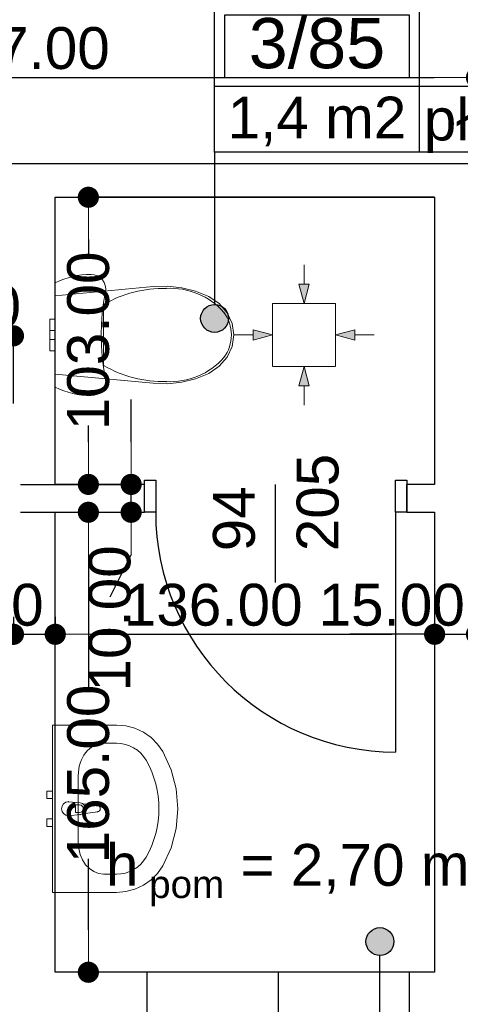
# Model space of a CAD drawing. Header units: millimetres. Extents: x -175445 to -20415, y -559200 to 231527.
# Tile 206 of 256: x -93108 to -91529, y -104452 to -100920. Entities that reach past the tile are written whole.
import ezdxf
from ezdxf.enums import TextEntityAlignment as Align

# ---------------------------------------------------------------- set-up
doc = ezdxf.new("R2010")
doc.units = ezdxf.units.MM
doc.header["$MEASUREMENT"] = 0
for name, color, linetype in [('Drzwi', 7, 'Continuous'), ('Linia', 7, 'Continuous'), ('Obiekt', 7, 'Continuous'), ('Polilinia', 7, 'Continuous'), ('Strefa', 7, 'Continuous'), ('Tekst', 7, 'Continuous'), ('Wymiary', 63, 'Continuous'), ('Ściana', 7, 'Continuous')]:
    doc.layers.add(name, color=color, linetype=linetype)
doc.styles.add('Arial', font='txt')
doc.styles.add('Times new roman', font='txt')
doc.dimstyles.new('GENERATED_STYLE__1', dxfattribs={"dimtxt": 150, "dimasz": 152, "dimexe": 0.18, "dimexo": 0, "dimgap": 0.09, "dimtad": 1, "dimtih": 1, "dimtoh": 1, "dimlfac": 0.1, "dimzin": 0, "dimdsep": 46, "dimtxsty": 'Arial', "dimblk": 'ARROWHEAD_11', "dimblk1": 'ARROWHEAD_11', "dimblk2": 'ARROWHEAD_11', "dimcen": 0.09, "dimclrd": 114, "dimclre": 114, "dimclrt": 114, "dimazin": 0, "dimtfac": 1, "dimtdec": 4, "dimtmove": 0, "dimatfit": 3, "dimfxl": 1, "dimtolj": 1, "dimtzin": 0, "dimarcsym": 0})
doc.dimstyles.new('GENERATED_STYLE__3', dxfattribs={"dimtxt": 150, "dimasz": 152, "dimexe": 0.18, "dimexo": 0, "dimgap": 0.09, "dimtad": 1, "dimlfac": 0.1, "dimzin": 0, "dimdsep": 46, "dimtxsty": 'Arial', "dimblk": 'ARROWHEAD_11', "dimblk1": 'ARROWHEAD_11', "dimblk2": 'ARROWHEAD_11', "dimcen": 0.09, "dimclrd": 114, "dimclre": 114, "dimclrt": 114, "dimazin": 0, "dimtfac": 1, "dimtdec": 4, "dimtmove": 2, "dimatfit": 3, "dimfxl": 1, "dimtolj": 1, "dimtzin": 0, "dimarcsym": 0})

# ---------------------------------------------------------------- blocks, each defined once
blk = doc.blocks.new('WC_3_85_86', base_point=(-85982.8, 27757.3))
at = {"layer": 'Strefa'}
for p, q in [((-86716.9, 28040.2), (-84774.7, 28040.2)), ((-86716.9, 27521.6), (-86716.9, 28040.2)), ((-86680.2, 28014.2), (-86019.5, 28014.2)), ((-86680.2, 27788), (-86680.2, 28014.2)), ((-86019.5, 28014.2), (-86019.5, 27788)), ((-85982.8, 28040.2), (-85982.8, 27521.6)), ((-84774.7, 28040.2), (-84774.7, 27521.6)), ((-86019.5, 27788), (-86680.2, 27788)), ((-86716.9, 27757.3), (-84774.7, 27757.3)), ((-84774.7, 27521.6), (-86716.9, 27521.6))]:
    blk.add_line(p, q, dxfattribs=at)
at = {"layer": 'Strefa', "style": 'Arial'}
for tag, height, p in [('ROOM_NUMBER', 180, (-86349.9, 27912.2)), ('ROOM_NAME', 150, (-85378.7, 27906.1)), ('floor_f', 150, (-85378.7, 27638.2)), ('ROOM_CALC_AREA', 150, (-86349.9, 27645.3))]:
    blk.add_attdef(tag, text='', height=height, dxfattribs=at).set_placement(p, align=Align.MIDDLE_CENTER)
blk = doc.blocks.new('ARROWHEAD_11')
at = {"color": 0, "linetype": 'Continuous', "lineweight": 0}
blk.add_line((0, 0), (-1, 0), dxfattribs=at)
at = {"color": 0, "linetype": 'Continuous', "lineweight": 0, "const_width": 0.25, "flags": 128}
blk.add_lwpolyline([(-0.125, 0, 1), (0.125, 0, 1)], format="xyb", close=True, dxfattribs=at)
blk = doc.blocks.new('*D3323')
at = {"layer": 'Defpoints', "color": 0}
for p in [(-93105.7, -102686.6), (-92862.1, -102686.6), (-91620.7, -104336.6)]:
    blk.add_point(p, dxfattribs=at)
at = {"layer": 'Wymiary', "color": 114, "lineweight": -2}
for p, q in [((-93105.7, -102686.6), (-92861.9, -102686.6)), ((-92862.1, -102838.6), (-92862.1, -103321.3)), ((-92862.1, -104184.6), (-92862.1, -103929.6)), ((-91620.7, -104336.6), (-92862.2, -104336.6))]:
    blk.add_line(p, q, dxfattribs=at)
at = {"layer": 'Wymiary', "color": 114, "lineweight": -2, "xscale": 152, "yscale": 152, "zscale": 152}
for p, rotation in [((-92862.1, -102686.6), 90), ((-92862.1, -104336.6), 270)]:
    blk.add_blockref('ARROWHEAD_11', p, dxfattribs=dict(at, rotation=rotation))
at = {"layer": 'Wymiary', "color": 114, "lineweight": 13, "insert": (-92862.1, -103625.4), "char_height": 150, "attachment_point": 5, "rotation": 90, "style": 'Arial'}
blk.add_mtext('\\A1;165.00', dxfattribs=at)
blk = doc.blocks.new('*D3324')
at = {"layer": 'Defpoints', "color": 0}
for p in [(-93105.7, -102586.6), (-92708.7, -102586.6), (-93105.7, -102686.6)]:
    blk.add_point(p, dxfattribs=at)
at = {"layer": 'Wymiary', "color": 114, "lineweight": -2}
for p, q in [((-92708.7, -102434.6), (-92708.7, -102282.6)), ((-93105.7, -102586.6), (-92708.5, -102586.6)), ((-92708.7, -102686.6), (-92708.7, -102586.6)), ((-93105.7, -102686.6), (-92708.5, -102686.6)), ((-92708.7, -102838.6), (-92785.4, -102990.6))]:
    blk.add_line(p, q, dxfattribs=at)
at = {"layer": 'Wymiary', "color": 114, "lineweight": -2, "xscale": 152, "yscale": 152, "zscale": 152}
for p, rotation in [((-92708.7, -102586.6), 270), ((-92708.7, -102686.6), 90)]:
    blk.add_blockref('ARROWHEAD_11', p, dxfattribs=dict(at, rotation=rotation))
at = {"layer": 'Wymiary', "color": 114, "lineweight": 13, "insert": (-92785.4, -103067.3), "char_height": 150, "attachment_point": 5, "rotation": 90, "style": 'Arial'}
blk.add_mtext('\\A1;10.00', dxfattribs=at)
blk = doc.blocks.new('*D3325')
at = {"layer": 'Defpoints', "color": 0}
for p in [(-92862.1, -101556.6), (-91620.7, -101556.6), (-93105.7, -102586.6)]:
    blk.add_point(p, dxfattribs=at)
at = {"layer": 'Wymiary', "color": 114, "lineweight": -2}
for p, q in [((-91620.7, -101556.6), (-92862.2, -101556.6)), ((-92862.1, -101708.6), (-92862.1, -101767.5)), ((-92862.1, -102434.6), (-92862.1, -102375.7)), ((-93105.7, -102586.6), (-92861.9, -102586.6))]:
    blk.add_line(p, q, dxfattribs=at)
at = {"layer": 'Wymiary', "color": 114, "lineweight": -2, "xscale": 152, "yscale": 152, "zscale": 152}
for p, rotation in [((-92862.1, -101556.6), 90), ((-92862.1, -102586.6), 270)]:
    blk.add_blockref('ARROWHEAD_11', p, dxfattribs=dict(at, rotation=rotation))
at = {"layer": 'Wymiary', "color": 114, "lineweight": 13, "insert": (-92862.1, -102071.6), "char_height": 150, "attachment_point": 5, "rotation": 90, "style": 'Arial'}
blk.add_mtext('\\A1;103.00', dxfattribs=at)
blk = doc.blocks.new('*D3333')
at = {"layer": 'Defpoints', "color": 0}
for p in [(-93130.7, -102053.7), (-93600.7, -102296.6), (-93130.7, -102296.6)]:
    blk.add_point(p, dxfattribs=at)
at = {"layer": 'Wymiary', "color": 114, "lineweight": -2}
for p, q in [((-93600.7, -102296.6), (-93600.7, -102053.5)), ((-93448.7, -102053.7), (-93282.7, -102053.7)), ((-93130.7, -102296.6), (-93130.7, -102053.5))]:
    blk.add_line(p, q, dxfattribs=at)
at = {"layer": 'Wymiary', "color": 114, "lineweight": -2, "xscale": 152, "yscale": 152, "zscale": 152, "rotation": 180}
blk.add_blockref('ARROWHEAD_11', (-93600.7, -102053.7), dxfattribs=at)
at = {"layer": 'Wymiary', "color": 114, "lineweight": -2, "xscale": 152, "yscale": 152, "zscale": 152}
blk.add_blockref('ARROWHEAD_11', (-93130.7, -102053.7), dxfattribs=at)
at = {"layer": 'Wymiary', "color": 114, "lineweight": 13, "insert": (-93365.7, -101948.7), "char_height": 150, "attachment_point": 5, "style": 'Arial'}
blk.add_mtext('\\A1;47.00', dxfattribs=at)
blk = doc.blocks.new('*D3721')
at = {"layer": 'Defpoints', "color": 0}
for p in [(-91470.7, -101127.4), (-94740.7, -101436.6), (-91470.7, -101436.6)]:
    blk.add_point(p, dxfattribs=at)
at = {"layer": 'Wymiary', "color": 114, "lineweight": -2}
for p, q in [((-94740.7, -101436.6), (-94740.7, -101127.2)), ((-94588.7, -101127.4), (-91622.7, -101127.4)), ((-91470.7, -101436.6), (-91470.7, -101127.2))]:
    blk.add_line(p, q, dxfattribs=at)
at = {"layer": 'Wymiary', "color": 114, "lineweight": -2, "xscale": 152, "yscale": 152, "zscale": 152, "rotation": 180}
blk.add_blockref('ARROWHEAD_11', (-94740.7, -101127.4), dxfattribs=at)
at = {"layer": 'Wymiary', "color": 114, "lineweight": -2, "xscale": 152, "yscale": 152, "zscale": 152}
blk.add_blockref('ARROWHEAD_11', (-91470.7, -101127.4), dxfattribs=at)
at = {"layer": 'Wymiary', "color": 114, "lineweight": 13, "insert": (-93105.7, -101022.4), "char_height": 150, "attachment_point": 5, "style": 'Arial'}
blk.add_mtext('\\A1;327.00', dxfattribs=at)
blk = doc.blocks.new('*D3732')
at = {"layer": 'Defpoints', "color": 0}
for p in [(-94740.7, -103061.6), (-93130.7, -103061.6), (-93130.7, -103124.3)]:
    blk.add_point(p, dxfattribs=at)
at = {"layer": 'Wymiary', "color": 114, "lineweight": -2}
for p, q in [((-94740.7, -103061.6), (-94740.7, -103124.5)), ((-93130.7, -103061.6), (-93130.7, -103124.5)), ((-94588.7, -103124.3), (-93282.7, -103124.3))]:
    blk.add_line(p, q, dxfattribs=at)
at = {"layer": 'Wymiary', "color": 114, "lineweight": -2, "xscale": 152, "yscale": 152, "zscale": 152, "rotation": 180}
blk.add_blockref('ARROWHEAD_11', (-94740.7, -103124.3), dxfattribs=at)
at = {"layer": 'Wymiary', "color": 114, "lineweight": -2, "xscale": 152, "yscale": 152, "zscale": 152}
blk.add_blockref('ARROWHEAD_11', (-93130.7, -103124.3), dxfattribs=at)
at = {"layer": 'Wymiary', "color": 114, "lineweight": 13, "insert": (-94049.6, -103019.3), "char_height": 150, "attachment_point": 5, "style": 'Arial'}
blk.add_mtext('\\A1;161.00', dxfattribs=at)
blk = doc.blocks.new('*D3733')
at = {"layer": 'Defpoints', "color": 0}
for p in [(-93130.7, -103061.6), (-92980.7, -103061.6), (-92980.7, -103124.3)]:
    blk.add_point(p, dxfattribs=at)
at = {"layer": 'Wymiary', "color": 114, "lineweight": -2}
for p, q in [((-93130.7, -103061.6), (-93130.7, -103124.5)), ((-92980.7, -103061.6), (-92980.7, -103124.5)), ((-93282.7, -103124.3), (-93434.7, -103124.3)), ((-93130.7, -103124.3), (-92980.7, -103124.3)), ((-92828.7, -103124.3), (-92676.7, -103124.3))]:
    blk.add_line(p, q, dxfattribs=at)
at = {"layer": 'Wymiary', "color": 114, "lineweight": -2, "xscale": 152, "yscale": 152, "zscale": 152}
blk.add_blockref('ARROWHEAD_11', (-93130.7, -103124.3), dxfattribs=at)
at = {"layer": 'Wymiary', "color": 114, "lineweight": -2, "xscale": 152, "yscale": 152, "zscale": 152, "rotation": 180}
blk.add_blockref('ARROWHEAD_11', (-92980.7, -103124.3), dxfattribs=at)
at = {"layer": 'Wymiary', "color": 114, "lineweight": 13, "insert": (-93284.6, -103019.3), "char_height": 150, "attachment_point": 5, "style": 'Arial'}
blk.add_mtext('\\A1;15.00', dxfattribs=at)
blk = doc.blocks.new('*D3734')
at = {"layer": 'Defpoints', "color": 0}
for p in [(-92980.7, -103061.6), (-91620.7, -103061.6), (-91620.7, -103124.3)]:
    blk.add_point(p, dxfattribs=at)
at = {"layer": 'Wymiary', "color": 114, "lineweight": -2}
for p, q in [((-92980.7, -103061.6), (-92980.7, -103124.5)), ((-91620.7, -103061.6), (-91620.7, -103124.5)), ((-92828.7, -103124.3), (-91772.7, -103124.3))]:
    blk.add_line(p, q, dxfattribs=at)
at = {"layer": 'Wymiary', "color": 114, "lineweight": -2, "xscale": 152, "yscale": 152, "zscale": 152, "rotation": 180}
blk.add_blockref('ARROWHEAD_11', (-92980.7, -103124.3), dxfattribs=at)
at = {"layer": 'Wymiary', "color": 114, "lineweight": -2, "xscale": 152, "yscale": 152, "zscale": 152}
blk.add_blockref('ARROWHEAD_11', (-91620.7, -103124.3), dxfattribs=at)
at = {"layer": 'Wymiary', "color": 114, "lineweight": 13, "insert": (-92414.6, -103019.3), "char_height": 150, "attachment_point": 5, "style": 'Arial'}
blk.add_mtext('\\A1;136.00', dxfattribs=at)
blk = doc.blocks.new('*D3735')
at = {"layer": 'Defpoints', "color": 0}
for p in [(-91620.7, -103061.6), (-91470.7, -103061.6), (-91470.7, -103124.3)]:
    blk.add_point(p, dxfattribs=at)
at = {"layer": 'Wymiary', "color": 114, "lineweight": -2}
for p, q in [((-91620.7, -103061.6), (-91620.7, -103124.5)), ((-91470.7, -103061.6), (-91470.7, -103124.5)), ((-91772.7, -103124.3), (-91924.7, -103124.3)), ((-91620.7, -103124.3), (-91470.7, -103124.3)), ((-91318.7, -103124.3), (-91166.7, -103124.3))]:
    blk.add_line(p, q, dxfattribs=at)
at = {"layer": 'Wymiary', "color": 114, "lineweight": -2, "xscale": 152, "yscale": 152, "zscale": 152}
blk.add_blockref('ARROWHEAD_11', (-91620.7, -103124.3), dxfattribs=at)
at = {"layer": 'Wymiary', "color": 114, "lineweight": -2, "xscale": 152, "yscale": 152, "zscale": 152, "rotation": 180}
blk.add_blockref('ARROWHEAD_11', (-91470.7, -103124.3), dxfattribs=at)
at = {"layer": 'Wymiary', "color": 114, "lineweight": 13, "insert": (-91774.6, -103019.3), "char_height": 150, "attachment_point": 5, "style": 'Arial'}
blk.add_mtext('\\A1;15.00', dxfattribs=at)
blk = doc.blocks.new('*D3736')
at = {"layer": 'Defpoints', "color": 0}
for p in [(-91370.7, -102716.6), (-91470.7, -103061.6), (-91370.7, -103124.3)]:
    blk.add_point(p, dxfattribs=at)
at = {"layer": 'Wymiary', "color": 114, "lineweight": -2}
for p, q in [((-91370.7, -102716.6), (-91370.7, -103124.5)), ((-91470.7, -103061.6), (-91470.7, -103124.5)), ((-91622.7, -103124.3), (-91774.7, -103124.3)), ((-91470.7, -103124.3), (-91370.7, -103124.3)), ((-91218.7, -103124.3), (-91066.7, -103124.3))]:
    blk.add_line(p, q, dxfattribs=at)
at = {"layer": 'Wymiary', "color": 114, "lineweight": -2, "xscale": 152, "yscale": 152, "zscale": 152}
blk.add_blockref('ARROWHEAD_11', (-91470.7, -103124.3), dxfattribs=at)
at = {"layer": 'Wymiary', "color": 114, "lineweight": -2, "xscale": 152, "yscale": 152, "zscale": 152, "rotation": 180}
blk.add_blockref('ARROWHEAD_11', (-91370.7, -103124.3), dxfattribs=at)
at = {"layer": 'Wymiary', "color": 114, "lineweight": 13, "insert": (-91216.9, -103019.3), "char_height": 150, "attachment_point": 5, "style": 'Arial'}
blk.add_mtext('\\A1;10.00', dxfattribs=at)

msp = doc.modelspace()

# ---------------------------------------------------------------- hatches: boundary and pattern name
at = {"layer": 'Linia', "linetype": 'Continuous', "lineweight": 13}
for points in [[(-92088.881, -101938.11), (-92070.038, -101868.159), (-92107.538, -101868.109)], [(-92201.831, -102050.61), (-92271.807, -102031.86), (-92271.807, -102069.36)], [(-91976.531, -102050.61), (-91906.555, -102069.36), (-91906.555, -102031.86)], [(-92088.881, -102163.11), (-92107.538, -102233.11), (-92070.038, -102233.06)]]:
    msp.add_hatch(color=150, dxfattribs=at).paths.add_polyline_path(points)
at = {"layer": 'Polilinia', "linetype": 'Continuous'}
for points in [[(-92359.619, -101991.279), (-92363.425, -101972.145), (-92374.264, -101955.924), (-92390.485, -101945.085), (-92409.619, -101941.279), (-92428.753, -101945.085), (-92444.975, -101955.924), (-92455.813, -101972.145), (-92459.619, -101991.279), (-92455.813, -102010.414), (-92444.975, -102026.635), (-92428.753, -102037.473), (-92409.619, -102041.279), (-92390.485, -102037.473), (-92374.264, -102026.635), (-92363.425, -102010.414)], [(-91767.007, -104226.53), (-91770.813, -104207.396), (-91781.652, -104191.175), (-91797.873, -104180.336), (-91817.007, -104176.53), (-91836.141, -104180.336), (-91852.363, -104191.175), (-91863.201, -104207.396), (-91867.007, -104226.53), (-91863.201, -104245.664), (-91852.363, -104261.886), (-91836.141, -104272.724), (-91817.007, -104276.53), (-91797.873, -104272.724), (-91781.652, -104261.886), (-91770.813, -104245.664)]]:
    msp.add_hatch(color=256, dxfattribs=at).paths.add_polyline_path(points)

# ---------------------------------------------------------------- linework, layer by layer
at = {"layer": 'Drzwi'}
for p, q in [((-92660.722, -102571.604), (-92620.722, -102571.604)), ((-92660.722, -102686.604), (-92660.722, -102571.604)), ((-92660.722, -102686.604), (-92660.722, -102586.604)), ((-92620.722, -102571.604), (-92620.722, -102686.604)), ((-91760.722, -102686.604), (-91760.722, -102571.604)), ((-91760.722, -102571.604), (-91720.722, -102571.604)), ((-91720.722, -102571.604), (-91720.722, -102686.604)), ((-91720.722, -102686.604), (-91720.722, -102586.604)), ((-92620.722, -102686.604), (-92660.722, -102686.604)), ((-91720.722, -102686.604), (-91760.722, -102686.604)), ((-91760.722, -102686.604), (-91760.722, -103546.604))]:
    msp.add_line(p, q, dxfattribs=at)
msp.add_arc((-91760.722, -102686.604), 860, 180, 270, dxfattribs=at)
at = {"layer": 'Linia', "color": 150, "lineweight": 13}
for p, q in [((-92088.696, -101799.219), (-92088.788, -101868.134)), ((-92088.881, -101938.11), (-92107.538, -101868.109)), ((-92107.538, -101868.109), (-92070.038, -101868.159)), ((-92088.881, -101938.11), (-92070.038, -101868.159)), ((-91976.531, -101938.26), (-92201.531, -101938.26)), ((-92201.531, -101938.26), (-92201.531, -102162.96)), ((-91976.531, -102162.96), (-91976.531, -101938.26)), ((-92201.831, -102050.61), (-92271.807, -102031.86)), ((-92271.807, -102069.36), (-92271.807, -102031.86)), ((-91976.531, -102050.61), (-91906.555, -102031.86)), ((-91906.555, -102031.86), (-91906.555, -102069.36)), ((-92340.722, -102050.61), (-92271.807, -102050.61)), ((-92201.831, -102050.61), (-92271.807, -102069.36)), ((-91976.531, -102050.61), (-91906.555, -102069.36)), ((-91837.641, -102050.61), (-91906.555, -102050.61)), ((-92201.531, -102163.26), (-91976.531, -102163.26)), ((-92088.881, -102163.11), (-92107.538, -102233.11)), ((-92088.881, -102163.11), (-92070.038, -102233.06)), ((-92070.038, -102233.06), (-92107.538, -102233.11)), ((-92088.696, -102302), (-92088.788, -102233.085))]:
    msp.add_line(p, q, dxfattribs=at)
at = {"layer": 'Obiekt', "color": 8, "lineweight": 5}
for p, q in [((-92980.722, -101863.841), (-92965.647, -101856.74)), ((-92965.647, -101856.74), (-92950.182, -101850.536)), ((-92950.182, -101850.536), (-92934.38, -101845.249)), ((-92934.38, -101845.249), (-92918.295, -101840.899)), ((-92918.295, -101840.899), (-92901.983, -101837.5)), ((-92901.983, -101837.5), (-92885.499, -101835.063)), ((-92885.499, -101835.063), (-92868.901, -101833.598)), ((-92868.901, -101833.598), (-92852.246, -101833.109)), ((-92852.246, -101833.109), (-92840.711, -101834.392)), ((-92840.711, -101834.392), (-92829.74, -101838.177)), ((-92829.74, -101838.177), (-92819.867, -101844.28)), ((-92819.867, -101844.28), (-92811.576, -101852.402)), ((-92811.576, -101852.402), (-92805.269, -101862.147)), ((-92980.722, -102237.378), (-92980.722, -101863.841)), ((-92980.722, -101909.635), (-92630.339, -101877.261)), ((-92800.772, -101896.11), (-92807.554, -101934.394)), ((-92805.269, -101862.147), (-92801.256, -101873.04)), ((-92801.256, -101873.04), (-92799.732, -101884.548)), ((-92799.732, -101884.548), (-92800.772, -101896.11)), ((-92630.339, -101877.261), (-92578.642, -101875.698)), ((-92578.642, -101875.698), (-92527.297, -101881.186)), ((-92527.297, -101881.186), (-92477.55, -101893.591)), ((-92477.55, -101893.591), (-92430.612, -101912.612)), ((-92980.722, -102191.584), (-92980.722, -101909.635)), ((-92430.612, -101912.612), (-92393.416, -101938.21)), ((-92807.554, -101934.394), (-92812.41, -101972.97)), ((-92807.679, -102050.61), (-92807.679, -101941.668)), ((-92393.416, -101938.21), (-92364.898, -101971.253)), ((-93000.722, -101993.61), (-93000.722, -102010.305)), ((-92980.722, -101993.61), (-93000.722, -101993.61)), ((-92980.722, -101993.61), (-92980.722, -102010.305)), ((-92812.41, -101972.97), (-92815.329, -102011.741)), ((-92364.898, -101971.253), (-92346.938, -102009.561)), ((-93000.722, -102010.305), (-93000.722, -102034.61)), ((-93000.722, -102034.61), (-93000.722, -102039.296)), ((-92980.722, -102034.61), (-93000.722, -102034.61)), ((-92980.722, -102010.305), (-92980.722, -102034.61)), ((-92980.722, -102034.61), (-92980.722, -102039.296)), ((-92815.329, -102011.741), (-92816.302, -102050.61)), ((-92346.938, -102009.561), (-92340.721, -102050.61)), ((-93000.722, -102039.296), (-93000.722, -102050.61)), ((-93000.722, -102050.61), (-93000.722, -102061.923)), ((-93000.722, -102061.923), (-93000.722, -102066.61)), ((-92980.722, -102066.61), (-93000.722, -102066.61)), ((-93000.722, -102066.61), (-93000.722, -102090.915)), ((-92980.722, -102039.296), (-92980.722, -102050.61)), ((-92980.722, -102050.61), (-92980.722, -102061.923)), ((-92980.722, -102061.923), (-92980.722, -102066.61)), ((-92980.722, -102066.61), (-92980.722, -102090.915)), ((-92816.302, -102050.61), (-92815.329, -102089.478)), ((-92807.679, -102159.551), (-92807.679, -102050.61)), ((-92349.361, -102050.611), (-92349.361, -102050.61)), ((-92340.721, -102050.61), (-92346.938, -102091.658)), ((-93000.722, -102090.915), (-93000.722, -102107.61)), ((-92980.722, -102107.61), (-93000.722, -102107.61)), ((-92980.722, -102090.915), (-92980.722, -102107.61)), ((-92815.329, -102089.478), (-92812.41, -102128.249)), ((-92346.938, -102091.658), (-92364.898, -102129.967)), ((-92812.41, -102128.249), (-92807.554, -102166.825)), ((-92364.898, -102129.967), (-92393.416, -102163.01)), ((-92376.172, -102131.685), (-92376.173, -102131.686)), ((-92807.554, -102166.825), (-92800.772, -102205.109)), ((-92393.416, -102163.01), (-92430.612, -102188.607)), ((-92630.339, -102223.958), (-92980.722, -102191.584)), ((-92800.772, -102205.109), (-92799.732, -102216.671)), ((-92477.55, -102207.628), (-92527.297, -102220.033)), ((-92430.612, -102188.607), (-92477.55, -102207.628)), ((-92965.647, -102244.479), (-92980.722, -102237.378)), ((-92950.182, -102250.684), (-92965.647, -102244.479)), ((-92811.576, -102248.817), (-92819.867, -102256.939)), ((-92805.269, -102239.072), (-92811.576, -102248.817)), ((-92801.256, -102228.18), (-92805.269, -102239.072)), ((-92799.732, -102216.671), (-92801.256, -102228.18)), ((-92578.642, -102225.521), (-92630.339, -102223.958)), ((-92527.297, -102220.033), (-92578.642, -102225.521)), ((-92934.38, -102255.97), (-92950.182, -102250.684)), ((-92918.295, -102260.32), (-92934.38, -102255.97)), ((-92901.983, -102263.72), (-92918.295, -102260.32)), ((-92885.499, -102266.156), (-92901.983, -102263.72)), ((-92868.901, -102267.621), (-92885.499, -102266.156)), ((-92852.246, -102268.11), (-92868.901, -102267.621)), ((-92840.711, -102266.827), (-92852.246, -102268.11)), ((-92829.74, -102263.042), (-92840.711, -102266.827)), ((-92819.867, -102256.939), (-92829.74, -102263.042)), ((-92990.762, -104050.01), (-92990.762, -103450.01)), ((-92990.762, -103450.01), (-92761.671, -103450.01)), ((-92761.671, -103450.01), (-92727.949, -103452.904)), ((-92727.949, -103452.904), (-92695.305, -103461.496)), ((-92695.305, -103461.496), (-92664.782, -103475.511)), ((-92664.782, -103475.511), (-92637.355, -103494.5)), ((-92807.489, -103515.227), (-92761.671, -103515.227)), ((-92637.355, -103494.5), (-92613.902, -103517.857)), ((-92613.902, -103517.857), (-92595.171, -103544.836)), ((-92595.171, -103544.836), (-92565.23, -103610.028)), ((-92565.23, -103610.028), (-92546.931, -103679.048)), ((-92898.444, -103868.836), (-92898.444, -103631.183)), ((-93010.762, -103686.51), (-92990.762, -103686.51)), ((-93010.762, -103713.51), (-93010.762, -103686.51)), ((-92990.762, -103686.51), (-92990.762, -103713.51)), ((-92546.931, -103679.048), (-92540.775, -103750.01)), ((-92990.762, -103713.51), (-93010.762, -103713.51)), ((-92933.444, -103725.01), (-92891.491, -103729.01)), ((-92881.977, -103732.28), (-92829.044, -103738.91)), ((-92893.663, -103736.41), (-92908.533, -103736.41)), ((-92908.533, -103736.41), (-92908.533, -103763.61)), ((-92908.533, -103763.61), (-92893.663, -103763.61)), ((-92829.044, -103761.11), (-92881.977, -103767.739)), ((-92540.775, -103750.01), (-92546.931, -103820.971)), ((-93010.762, -103786.51), (-92990.762, -103786.51)), ((-93010.762, -103813.51), (-93010.762, -103786.51)), ((-92990.762, -103786.51), (-92990.762, -103813.51)), ((-92891.491, -103771.01), (-92933.444, -103775.01)), ((-92990.762, -103813.51), (-93010.762, -103813.51)), ((-92546.931, -103820.971), (-92565.23, -103889.992)), ((-92565.23, -103889.992), (-92595.171, -103955.183)), ((-92595.171, -103955.183), (-92613.902, -103982.162)), ((-92807.489, -103984.792), (-92761.671, -103984.792)), ((-92637.355, -104005.519), (-92664.782, -104024.508)), ((-92613.902, -103982.162), (-92637.355, -104005.519)), ((-92761.671, -104050.01), (-92990.762, -104050.01)), ((-92727.949, -104047.115), (-92761.671, -104050.01)), ((-92695.305, -104038.523), (-92727.949, -104047.115)), ((-92664.782, -104024.508), (-92695.305, -104038.523))]:
    msp.add_line(p, q, dxfattribs=at)
at = {"layer": 'Obiekt'}
for p, q in [((-92190.722, -102937.983), (-92190.722, -102586.604)), ((-92180.722, -104937.983), (-92180.722, -104336.604))]:
    msp.add_line(p, q, dxfattribs=at)
at = {"layer": 'Obiekt', "color": 8, "lineweight": 5}
for centre, radius, start, end in [((-92592.785, -102308.705), 425.383, 88.646069, 120.348234), ((-92568.419, -102140.07), 256.976, 41.575502, 93.195152), ((-92487.967, -102051.422), 138.565, 0.335586, 36.222804), ((-92487.964, -102049.798), 138.562, 323.777189, 359.664406), ((-92568.419, -101961.149), 256.976, 266.804848, 318.424498), ((-92592.785, -101792.514), 425.383, 239.651766, 271.353931), ((-92933.444, -103750.01), 25, 90, 270), ((-92893.391, -103750.01), 21.086, 57.228975, 84.830393), ((-92893.391, -103750.01), 21.086, 302.771025, 57.228975), ((-92893.663, -103750.01), 13.6, 270, 90), ((-92893.391, -103750.01), 21.086, 275.169607, 302.771025), ((-92830.434, -103750.01), 11.187, 277.138925, 82.861075)]:
    msp.add_arc(centre, radius, start, end, dxfattribs=at)
for centre, major_axis, ratio, start_param, end_param in [((-92807.489, -103631.314), (0, 116.066), 0.78364566, 0, 1.57079633), ((-92761.671, -103631.157), (121.2, 0), 0.95652174, 0.49697483, 1.57079633), ((-92990.762, -103750.01), (381.818, 0), 0.95652174, 5.78621047, 6.78016015), ((-92807.489, -103868.705), (0, 116.066), 0.78364566, 1.57079633, 3.14159265), ((-92761.671, -103868.862), (121.2, 0), 0.95652174, 4.71238898, 5.78621048)]:
    msp.add_ellipse(centre, major_axis=major_axis, ratio=ratio, start_param=start_param, end_param=end_param, dxfattribs=at)
for p in [(-92582.737, -101883.573), (-92376.173, -101969.533), (-92807.679, -102159.551), (-92582.737, -102217.646), (-92933.444, -103725.01), (-92881.977, -103732.28), (-92829.044, -103761.11), (-92891.491, -103771.01)]:
    msp.add_point(p, dxfattribs=at)
at = {"layer": 'Polilinia', "flags": 128}
for points in [[(-92409.619, -101394.292), (-92409.619, -101941.279)], [(-91817.007, -105271.988), (-91817.007, -104276.53)]]:
    msp.add_lwpolyline(points, dxfattribs=at)
at = {"layer": 'Polilinia'}
for centre in [(-92409.619, -101991.279), (-91817.007, -104226.53)]:
    msp.add_circle(centre, 50, dxfattribs=at)
at = {"layer": 'Ściana'}
for p, q in [((-92660.722, -102686.604), (-92660.722, -102586.604)), ((-91720.722, -102686.604), (-91720.722, -102586.604)), ((-92650.722, -104571.604), (-92650.722, -104336.604)), ((-91710.722, -104571.604), (-91710.722, -104336.604))]:
    msp.add_line(p, q, dxfattribs=at)
at = {"layer": 'Ściana', "flags": 128}
for points in [[(-91470.722, -101436.604), (-94740.722, -101436.604)], [(-92980.722, -102586.604), (-92980.722, -101556.604)], [(-92980.722, -101556.604), (-91620.722, -101556.604)], [(-91620.722, -101556.604), (-91620.722, -102586.604)], [(-92660.722, -102586.604), (-92980.722, -102586.604)], [(-91620.722, -102586.604), (-91720.722, -102586.604)], [(-92980.722, -104336.604), (-92980.722, -102686.604)], [(-92980.722, -102686.604), (-92660.722, -102686.604)], [(-91720.722, -102686.604), (-91620.722, -102686.604)], [(-91620.722, -102686.604), (-91620.722, -104336.604)], [(-92650.722, -104336.604), (-92980.722, -104336.604)], [(-91620.722, -104336.604), (-91710.722, -104336.604)]]:
    msp.add_lwpolyline(points, dxfattribs=at)

# ---------------------------------------------------------------- block references
at = {"layer": 'Strefa'}
ref = msp.add_blockref('WC_3_85_86', (-91675.579, -101158.577), dxfattribs=at)
ref.add_attrib('ROOM_NAME', 'WC', dxfattribs={"color": 7, "height": 150, "style": 'Arial'}).set_placement((-91071.496, -101009.811), align=Align.MIDDLE_CENTER)
ref.add_attrib('ROOM_NUMBER', '3/85', dxfattribs={"color": 7, "height": 180, "style": 'Arial'}).set_placement((-92042.599, -101003.691), align=Align.MIDDLE_CENTER)
ref.add_attrib('ROOM_CALC_AREA', '1,4 m2', dxfattribs={"color": 7, "height": 150, "style": 'Arial'}).set_placement((-92042.599, -101270.631), align=Align.MIDDLE_CENTER)
ref.add_attrib('floor_f', 'płytki ceram.', dxfattribs={"color": 7, "height": 150, "style": 'Arial'}).set_placement((-91071.496, -101277.677), align=Align.MIDDLE_CENTER)

# ---------------------------------------------------------------- texts
at = {"layer": 'Obiekt', "char_height": 150, "attachment_point": 7, "rotation": 90, "style": 'Arial'}
for s, insert in [('\\A1;{\\fArial|b0|i0|c238|p38;205}', (-91963.254, -102826.431)), ('\\A1;{\\fArial|b0|i0|c238|p38;94}', (-92263.254, -102826.431))]:
    msp.add_mtext(s, dxfattribs=dict(at, insert=insert))
at = {"layer": 'Tekst', "insert": (-92147.428, -103832.657), "char_height": 150, "attachment_point": 2, "style": 'Times new roman'}
msp.add_mtext('\\A1;{\\fArial|b0|i0|c0|p38;h\\fArial|b0|i0|c0|p38;\\A1{\\H.66x;\\S ^  pom;}\\fArial|b0|i0|c0|p38; = 2,70 m}', dxfattribs=at)

# ---------------------------------------------------------------- dimensions: what is measured, and where the dimension line sits
at = {"layer": 'Wymiary', "color": 114, "lineweight": 13}
for base, p1, p2, picture, middle in [((-91470.722, -101127.369), (-94740.722, -101436.604), (-91470.722, -101436.604), '*D3721', (-93105.722, -101022.369)), ((-93130.722, -102053.665), (-93600.722, -102296.604), (-93130.722, -102296.604), '*D3333', (-93365.722, -101948.665)), ((-91370.722, -103124.293), (-91470.722, -103061.604), (-91370.722, -102716.604), '*D3736', (-91216.893, -103019.293)), ((-93130.722, -103124.293), (-94740.722, -103061.604), (-93130.722, -103061.604), '*D3732', (-94049.551, -103019.293)), ((-92980.722, -103124.293), (-93130.722, -103061.604), (-92980.722, -103061.604), '*D3733', (-93284.551, -103019.293)), ((-91620.722, -103124.293), (-92980.722, -103061.604), (-91620.722, -103061.604), '*D3734', (-92414.551, -103019.293)), ((-91470.722, -103124.293), (-91620.722, -103061.604), (-91470.722, -103061.604), '*D3735', (-91774.551, -103019.293))]:
    dim = msp.add_linear_dim(base=base, p1=p1, p2=p2, dimstyle='GENERATED_STYLE__3', dxfattribs=at)
    dim.commit()
    dim.dimension.update_dxf_attribs({"geometry": picture, "text_midpoint": middle, "dimtype": 160})
for base, p1, p2, picture, middle in [((-92862.052, -101556.604), (-93105.722, -102586.604), (-91620.722, -101556.604), '*D3325', (-92862.052, -102071.604)), ((-92708.7, -102586.604), (-93105.722, -102686.604), (-93105.722, -102586.604), '*D3324', (-92785.376, -103067.28)), ((-92862.052, -102686.604), (-91620.722, -104336.604), (-93105.722, -102686.604), '*D3323', (-92862.052, -103625.433))]:
    dim = msp.add_linear_dim(base=base, p1=p1, p2=p2, angle=90, dimstyle='GENERATED_STYLE__1', dxfattribs=at)
    dim.commit()
    dim.dimension.update_dxf_attribs({"geometry": picture, "text_midpoint": middle, "dimtype": 160, "text_rotation": 90})

doc.saveas('drawing.dxf')
